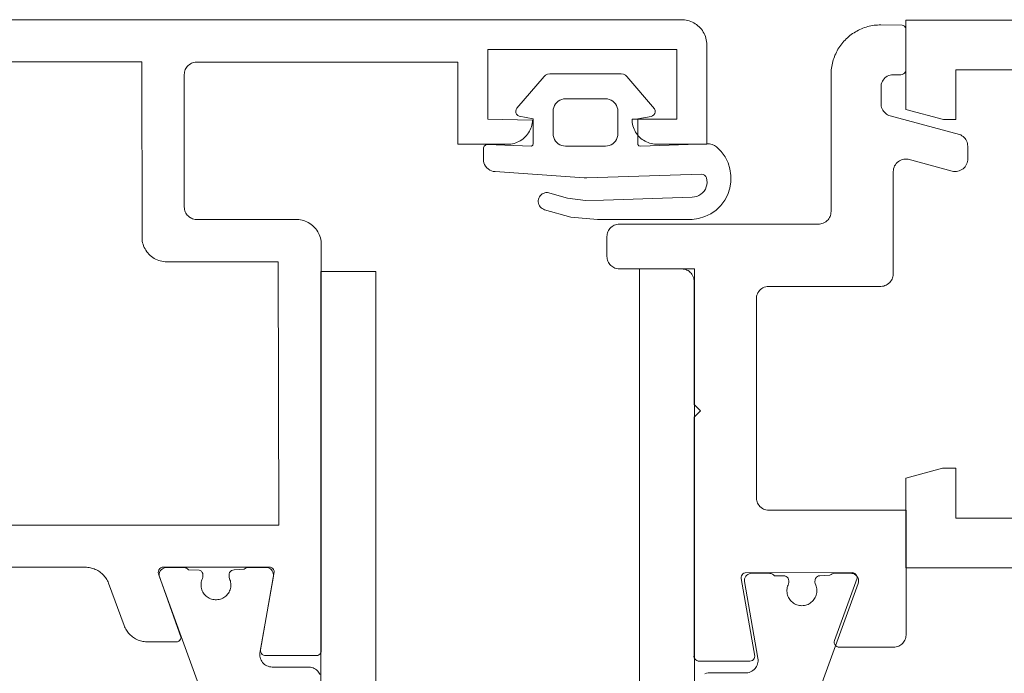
# Paper-space layout 'AD-02 DETAL MONTAŻU DRZWI' of a CAD drawing. Header units: millimetres. Extents: x 0 to 594, y 0 to 550.
# Tile 44 of 99: x 193.82 to 201.73, y 220.41 to 225.66. Entities that reach past the tile are written whole.
import ezdxf
from ezdxf.xclip import XClip

# ---------------------------------------------------------------- set-up
doc = ezdxf.new("R2010")
doc.units = ezdxf.units.MM
doc.header["$MEASUREMENT"] = 0
doc.header["$XCLIPFRAME"] = 0
doc.layers.add('A_stolarka_Nr_pióra__1', color=7, linetype='Continuous', lineweight=20)
doc.layers.add('A_stolarka_Nr_pióra__2', color=8, linetype='Continuous', lineweight=13)

# ---------------------------------------------------------------- blocks, each defined once
blk = doc.blocks.new('Rysunek_2_2', base_point=(-46914.5838, -27095.2))
at = {"layer": 'A_stolarka_Nr_pióra__1', "color": 7, "linetype": 'Continuous', "lineweight": 20, "ltscale": 0.2, "flags": 128}
for points in [[(188.0327, 221.2599), (194.3491, 221.2599), (194.3596, 221.2598), (194.37, 221.2591), (194.3805, 221.2578), (194.3908, 221.256), (194.4011, 221.2537), (194.4112, 221.2508), (194.4211, 221.2475), (194.4309, 221.2435), (194.4405, 221.2391), (194.4497, 221.2342), (194.4587, 221.2288), (194.4675, 221.223), (194.4759, 221.2167), (194.4839, 221.2099), (194.4916, 221.2028), (194.499, 221.1952), (194.5058, 221.1873), (194.5123, 221.179), (194.5184, 221.1704), (194.524, 221.1615), (194.529, 221.1523), (194.5336, 221.1429), (194.5377, 221.1332), (194.6618, 220.7925), (194.6657, 220.7828), (194.67, 220.7734), (194.6747, 220.7641), (194.68, 220.7552), (194.6857, 220.7465), (194.6919, 220.7381), (194.6985, 220.7301), (194.7055, 220.7224), (194.7128, 220.7151), (194.7206, 220.7082), (194.7287, 220.7017), (194.7371, 220.6956), (194.7459, 220.69), (194.7549, 220.6848), (194.7642, 220.6801), (194.7738, 220.6759), (194.7834, 220.6722), (194.7934, 220.669), (194.8033, 220.6664), (194.8136, 220.6642), (194.8239, 220.6626), (194.8342, 220.6615), (194.8446, 220.661), (195.0803, 220.6609), (195.0911, 220.6624), (195.1011, 220.6668), (195.1096, 220.6737), (195.1158, 220.6826), (195.1195, 220.6929), (194.9389, 221.2062), (194.9367, 221.2175), (194.9378, 221.229), (194.9418, 221.2398), (194.9487, 221.249), (194.9577, 221.2561), (194.9684, 221.2605), (195.8278, 221.2618), (195.838, 221.2604), (195.8476, 221.2565), (195.8559, 221.2502), (195.8622, 221.242), (195.8662, 221.2325), (195.8677, 221.2222), (195.7583, 220.5981), (195.7579, 220.5877), (195.7601, 220.5776), (195.7649, 220.5684), (195.7718, 220.5607), (195.7805, 220.555), (195.7904, 220.5518), (196.2068, 220.5511), (196.2173, 220.5525), (196.2272, 220.5567), (196.2356, 220.5633), (196.2418, 220.5719), (196.2457, 220.5819), (196.2455, 223.8536), (196.2451, 223.8669), (196.2438, 223.8802), (196.2415, 223.8934), (196.2385, 223.9064), (196.2345, 223.9192), (196.2297, 223.9316), (196.2241, 223.9437), (196.2176, 223.9555), (196.2105, 223.9667), (196.2025, 223.9775), (196.1939, 223.9877), (196.1846, 223.9973), (196.1746, 224.0063), (196.1642, 224.0145), (196.1532, 224.0221), (196.1416, 224.0289), (196.1297, 224.0349), (196.1174, 224.0401), (196.1048, 224.0445), (196.0919, 224.048), (196.0788, 224.0507), (196.0656, 224.0525), (196.0523, 224.0534), (195.2456, 224.0535), (195.2324, 224.0544), (195.2225, 224.0562), (195.2128, 224.059), (195.2035, 224.0628), (195.1947, 224.0675), (195.1837, 224.075), (195.1761, 224.0816), (195.1693, 224.0889), (195.1632, 224.0969), (195.1579, 224.1054), (195.1535, 224.1145), (195.1501, 224.1239), (195.1477, 224.1336), (195.1461, 224.1435), (195.1456, 224.1535), (195.1456, 225.2178), (195.1461, 225.2279), (195.1477, 225.2378), (195.1501, 225.2475), (195.1535, 225.2569), (195.1579, 225.2659), (195.1632, 225.2744), (195.1693, 225.2824), (195.1761, 225.2897), (195.1837, 225.2963), (195.1947, 225.3039), (195.2035, 225.3086), (195.2128, 225.3123), (195.2225, 225.3151), (195.2324, 225.317), (195.2456, 225.3178), (197.3427, 225.3178), (197.3427, 224.6579), (197.7425, 224.6579), (197.7559, 224.6583), (197.7692, 224.6596), (197.7824, 224.6619), (197.7954, 224.665), (197.8081, 224.6689), (197.8206, 224.6737), (197.8327, 224.6793), (197.8445, 224.6858), (197.8558, 224.693), (197.8665, 224.7009), (197.8767, 224.7095), (197.8864, 224.7188), (197.8952, 224.7287), (197.9035, 224.7392), (197.9112, 224.7502), (197.9179, 224.7617), (197.924, 224.7737), (197.9292, 224.786), (197.9336, 224.7986), (197.9371, 224.8115), (197.9398, 224.8246), (197.9415, 224.8378), (197.9424, 224.8512), (197.5827, 224.8579), (197.5827, 225.4178), (199.1027, 225.4178), (199.1027, 224.8579), (198.7427, 224.8579), (198.7432, 224.8445), (198.7445, 224.8312), (198.7467, 224.818), (198.7498, 224.805), (198.7537, 224.7922), (198.7586, 224.7798), (198.7642, 224.7676), (198.7706, 224.7559), (198.7779, 224.7447), (198.7858, 224.7339), (198.7944, 224.7237), (198.8036, 224.7141), (198.8136, 224.7051), (198.8241, 224.6968), (198.8351, 224.6893), (198.8466, 224.6825), (198.8585, 224.6764), (198.8708, 224.6712), (198.8834, 224.6668), (198.8963, 224.6633), (198.9094, 224.6606), (198.9227, 224.6589), (198.9361, 224.658), (199.3427, 224.6579), (199.3427, 225.4573), (199.3422, 225.4706), (199.3409, 225.4839), (199.3387, 225.4971), (199.3356, 225.5101), (199.3317, 225.5229), (199.3269, 225.5354), (199.3212, 225.5475), (199.3148, 225.5592), (199.3076, 225.5705), (199.2996, 225.5812), (199.291, 225.5914), (199.2818, 225.6011), (199.2718, 225.61), (199.2614, 225.6183), (199.2503, 225.6259), (199.2388, 225.6327), (199.2269, 225.6387), (199.2146, 225.6439), (199.202, 225.6483), (199.1891, 225.6518), (199.176, 225.6545), (199.1627, 225.6563), (199.1494, 225.6572), (186.1442, 225.6581)], [(188.0327, 221.2599), (194.3491, 221.2599), (194.3596, 221.2598), (194.37, 221.2591), (194.3805, 221.2578), (194.3908, 221.256), (194.4011, 221.2537), (194.4112, 221.2508), (194.4211, 221.2475), (194.4309, 221.2435), (194.4405, 221.2391), (194.4497, 221.2342), (194.4587, 221.2288), (194.4675, 221.223), (194.4759, 221.2167), (194.4839, 221.2099), (194.4916, 221.2028), (194.499, 221.1952), (194.5058, 221.1873), (194.5123, 221.179), (194.5184, 221.1704), (194.524, 221.1615), (194.529, 221.1523), (194.5336, 221.1429), (194.5377, 221.1332), (194.6618, 220.7925), (194.6657, 220.7828), (194.67, 220.7734), (194.6747, 220.7641), (194.68, 220.7552), (194.6857, 220.7465), (194.6919, 220.7381), (194.6985, 220.7301), (194.7055, 220.7224), (194.7128, 220.7151), (194.7206, 220.7082), (194.7287, 220.7017), (194.7371, 220.6956), (194.7459, 220.69), (194.7549, 220.6848), (194.7642, 220.6801), (194.7738, 220.6759), (194.7834, 220.6722), (194.7934, 220.669), (194.8033, 220.6664), (194.8136, 220.6642), (194.8239, 220.6626), (194.8342, 220.6615), (194.8446, 220.661), (195.0803, 220.6609), (195.0911, 220.6624), (195.1011, 220.6668), (195.1096, 220.6737), (195.1158, 220.6826), (195.1195, 220.6929), (194.9389, 221.2062), (194.9367, 221.2175), (194.9378, 221.229), (194.9418, 221.2398), (194.9487, 221.249), (194.9577, 221.2561), (194.9684, 221.2605), (195.8278, 221.2618), (195.838, 221.2604), (195.8476, 221.2565), (195.8559, 221.2502), (195.8622, 221.242), (195.8662, 221.2325), (195.8677, 221.2222), (195.7583, 220.5981), (195.7579, 220.5877), (195.7601, 220.5776), (195.7649, 220.5684), (195.7718, 220.5607), (195.7805, 220.555), (195.7904, 220.5518), (196.2068, 220.5511), (196.2173, 220.5525), (196.2272, 220.5567), (196.2356, 220.5633), (196.2418, 220.5719), (196.2457, 220.5819), (196.2455, 223.8536), (196.2451, 223.8669), (196.2438, 223.8802), (196.2415, 223.8934), (196.2385, 223.9064), (196.2345, 223.9192), (196.2297, 223.9316), (196.2241, 223.9437), (196.2176, 223.9555), (196.2105, 223.9667), (196.2025, 223.9775), (196.1939, 223.9877), (196.1846, 223.9973), (196.1746, 224.0063), (196.1642, 224.0145), (196.1532, 224.0221), (196.1416, 224.0289), (196.1297, 224.0349), (196.1174, 224.0401), (196.1048, 224.0445), (196.0919, 224.048), (196.0788, 224.0507), (196.0656, 224.0525), (196.0523, 224.0534), (195.2456, 224.0535), (195.2324, 224.0544), (195.2225, 224.0562), (195.2128, 224.059), (195.2035, 224.0628), (195.1947, 224.0675), (195.1837, 224.075), (195.1761, 224.0816), (195.1693, 224.0889), (195.1632, 224.0969), (195.1579, 224.1054), (195.1535, 224.1145), (195.1501, 224.1239), (195.1477, 224.1336), (195.1461, 224.1435), (195.1456, 224.1535), (195.1456, 225.2178), (195.1461, 225.2279), (195.1477, 225.2378), (195.1501, 225.2475), (195.1535, 225.2569), (195.1579, 225.2659), (195.1632, 225.2744), (195.1693, 225.2824), (195.1761, 225.2897), (195.1837, 225.2963), (195.1947, 225.3039), (195.2035, 225.3086), (195.2128, 225.3123), (195.2225, 225.3151), (195.2324, 225.317), (195.2456, 225.3178), (197.3427, 225.3178), (197.3427, 224.6579), (197.7425, 224.6579), (197.7559, 224.6583), (197.7692, 224.6596), (197.7824, 224.6619), (197.7954, 224.665), (197.8081, 224.6689), (197.8206, 224.6737), (197.8327, 224.6793), (197.8445, 224.6858), (197.8558, 224.693), (197.8665, 224.7009), (197.8767, 224.7095), (197.8864, 224.7188), (197.8952, 224.7287), (197.9035, 224.7392), (197.9112, 224.7502), (197.9179, 224.7617), (197.924, 224.7737), (197.9292, 224.786), (197.9336, 224.7986), (197.9371, 224.8115), (197.9398, 224.8246), (197.9415, 224.8378), (197.9424, 224.8512), (197.5827, 224.8579), (197.5827, 225.4178), (199.1027, 225.4178), (199.1027, 224.8579), (198.7427, 224.8579), (198.7432, 224.8445), (198.7445, 224.8312), (198.7467, 224.818), (198.7498, 224.805), (198.7537, 224.7922), (198.7586, 224.7798), (198.7642, 224.7676), (198.7706, 224.7559), (198.7779, 224.7447), (198.7858, 224.7339), (198.7944, 224.7237), (198.8036, 224.7141), (198.8136, 224.7051), (198.8241, 224.6968), (198.8351, 224.6893), (198.8466, 224.6825), (198.8585, 224.6764), (198.8708, 224.6712), (198.8834, 224.6668), (198.8963, 224.6633), (198.9094, 224.6606), (198.9227, 224.6589), (198.9361, 224.658), (199.3427, 224.6579), (199.3427, 225.4573), (199.3422, 225.4706), (199.3409, 225.4839), (199.3387, 225.4971), (199.3356, 225.5101), (199.3317, 225.5229), (199.3269, 225.5354), (199.3212, 225.5475), (199.3148, 225.5592), (199.3076, 225.5705), (199.2996, 225.5812), (199.291, 225.5914), (199.2818, 225.6011), (199.2718, 225.61), (199.2614, 225.6183), (199.2503, 225.6259), (199.2388, 225.6327), (199.2269, 225.6387), (199.2146, 225.6439), (199.202, 225.6483), (199.1891, 225.6518), (199.176, 225.6545), (199.1627, 225.6563), (199.1494, 225.6572), (186.1442, 225.6581)], [(212.143, 225.6542), (200.943, 225.655), (200.943, 224.9359), (201.243, 224.8555), (201.343, 224.8555), (201.343, 225.2555), (201.943, 225.2555)], [(201.9427, 221.6554), (201.3427, 221.6554), (201.3427, 222.0554), (201.2366, 222.0554), (200.9427, 221.9767), (200.9427, 221.2555), (201.9427, 221.2554)], [(212.143, 225.6542), (200.943, 225.655), (200.943, 224.9359), (201.243, 224.8555), (201.343, 224.8555), (201.343, 225.2555), (201.943, 225.2555)], [(201.9427, 221.6554), (201.3427, 221.6554), (201.3427, 222.0554), (201.2366, 222.0554), (200.9427, 221.9767), (200.9427, 221.2555), (201.9427, 221.2554)], [(187.444, 221.5985), (195.9053, 221.5985), (195.9001, 223.7135), (195.0057, 223.7135), (194.9923, 223.7139), (194.979, 223.7153), (194.9658, 223.7175), (194.9529, 223.7206), (194.9401, 223.7246), (194.9276, 223.7294), (194.9155, 223.735), (194.9037, 223.7414), (194.8925, 223.7486), (194.8817, 223.7565), (194.8715, 223.7652), (194.8618, 223.7745), (194.853, 223.7844), (194.8447, 223.7949), (194.837, 223.8059), (194.8303, 223.8174), (194.8242, 223.8293), (194.819, 223.8416), (194.8147, 223.8542), (194.8111, 223.8671), (194.8084, 223.8802), (194.8067, 223.8935), (194.8058, 223.9068), (194.8057, 225.3185), (187.444, 225.3185)], [(187.444, 221.5985), (195.9053, 221.5985), (195.9001, 223.7135), (195.0057, 223.7135), (194.9923, 223.7139), (194.979, 223.7153), (194.9658, 223.7175), (194.9529, 223.7206), (194.9401, 223.7246), (194.9276, 223.7294), (194.9155, 223.735), (194.9037, 223.7414), (194.8925, 223.7486), (194.8817, 223.7565), (194.8715, 223.7652), (194.8618, 223.7745), (194.853, 223.7844), (194.8447, 223.7949), (194.837, 223.8059), (194.8303, 223.8174), (194.8242, 223.8293), (194.819, 223.8416), (194.8147, 223.8542), (194.8111, 223.8671), (194.8084, 223.8802), (194.8067, 223.8935), (194.8058, 223.9068), (194.8057, 225.3185), (187.444, 225.3185)], [(196.2359, 220.398), (196.2299, 220.41), (196.2243, 220.4183), (196.218, 220.4261), (196.2084, 220.4354), (196.2004, 220.4414), (196.189, 220.4482), (196.1798, 220.4523), (196.1702, 220.4554), (196.1605, 220.4576), (196.1505, 220.4588), (196.1439, 220.459), (195.8516, 220.459), (195.8405, 220.4596), (195.8294, 220.4615), (195.8188, 220.4645), (195.8084, 220.4688), (195.7987, 220.4741), (195.7896, 220.4805), (195.7813, 220.4879), (195.7738, 220.4961), (195.7672, 220.5052), (195.7618, 220.5149), (195.7575, 220.5251), (195.7542, 220.5358), (195.7523, 220.5468), (195.7516, 220.5579), (195.7521, 220.569), (195.8611, 221.1886), (195.8619, 221.1997), (195.8608, 221.2107), (195.8575, 221.2214), (195.8525, 221.2313), (195.8456, 221.2401), (195.8373, 221.2474), (195.8278, 221.2531), (195.8173, 221.257), (195.8064, 221.2588), (195.6646, 221.259), (195.6539, 221.258), (195.6436, 221.2552), (195.6339, 221.2506), (195.6252, 221.2443), (195.5449, 221.239), (195.5343, 221.2376), (195.5244, 221.2334), (195.5161, 221.2268), (195.5098, 221.2182), (195.5059, 221.2083), (195.5048, 221.1866), (195.5061, 221.1767), (195.5125, 221.1603), (195.5157, 221.1505), (195.5179, 221.1405), (195.5193, 221.1303), (195.5199, 221.1201), (195.5195, 221.1099), (195.5183, 221.0997), (195.5162, 221.0897), (195.5133, 221.0798), (195.5095, 221.0703), (195.505, 221.0611), (195.4996, 221.0524), (195.4936, 221.0441), (195.4868, 221.0364), (195.4795, 221.0292), (195.4716, 221.0228), (195.4631, 221.017), (195.4541, 221.012), (195.4449, 221.0077), (195.4352, 221.0043), (195.4253, 221.0017), (195.4152, 221), (195.405, 220.9991), (195.3948, 220.9991), (195.3845, 221), (195.3744, 221.0017), (195.3645, 221.0043), (195.3548, 221.0077), (195.3455, 221.012), (195.3366, 221.017), (195.3282, 221.0228), (195.3201, 221.0292), (195.3128, 221.0364), (195.3061, 221.0441), (195.3, 221.0524), (195.2948, 221.0611), (195.2902, 221.0703), (195.2865, 221.0798), (195.2835, 221.0897), (195.2814, 221.0997), (195.2802, 221.1099), (195.2798, 221.1201), (195.2804, 221.1303), (195.2818, 221.1405), (195.284, 221.1505), (195.2871, 221.1603), (195.2911, 221.1697), (195.2943, 221.1796), (195.2949, 221.199), (195.2934, 221.2096), (195.2893, 221.2194), (195.2826, 221.2277), (195.2741, 221.2341), (195.2641, 221.2379), (195.1798, 221.239), (195.172, 221.2463), (195.163, 221.2521), (195.1531, 221.2562), (195.1426, 221.2585), (195.0041, 221.259), (194.9919, 221.2577), (194.9803, 221.2541), (194.9697, 221.2481), (194.9604, 221.2401), (194.953, 221.2303), (194.9477, 221.2193), (194.9448, 221.2074), (194.9443, 221.1952), (194.9462, 221.1831), (195.2594, 220.3222)], [(196.2359, 220.398), (196.2299, 220.41), (196.2243, 220.4183), (196.218, 220.4261), (196.2084, 220.4354), (196.2004, 220.4414), (196.189, 220.4482), (196.1798, 220.4523), (196.1702, 220.4554), (196.1605, 220.4576), (196.1505, 220.4588), (196.1439, 220.459), (195.8516, 220.459), (195.8405, 220.4596), (195.8294, 220.4615), (195.8188, 220.4645), (195.8084, 220.4688), (195.7987, 220.4741), (195.7896, 220.4805), (195.7813, 220.4879), (195.7738, 220.4961), (195.7672, 220.5052), (195.7618, 220.5149), (195.7575, 220.5251), (195.7542, 220.5358), (195.7523, 220.5468), (195.7516, 220.5579), (195.7521, 220.569), (195.8611, 221.1886), (195.8619, 221.1997), (195.8608, 221.2107), (195.8575, 221.2214), (195.8525, 221.2313), (195.8456, 221.2401), (195.8373, 221.2474), (195.8278, 221.2531), (195.8173, 221.257), (195.8064, 221.2588), (195.6646, 221.259), (195.6539, 221.258), (195.6436, 221.2552), (195.6339, 221.2506), (195.6252, 221.2443), (195.5449, 221.239), (195.5343, 221.2376), (195.5244, 221.2334), (195.5161, 221.2268), (195.5098, 221.2182), (195.5059, 221.2083), (195.5048, 221.1866), (195.5061, 221.1767), (195.5125, 221.1603), (195.5157, 221.1505), (195.5179, 221.1405), (195.5193, 221.1303), (195.5199, 221.1201), (195.5195, 221.1099), (195.5183, 221.0997), (195.5162, 221.0897), (195.5133, 221.0798), (195.5095, 221.0703), (195.505, 221.0611), (195.4996, 221.0524), (195.4936, 221.0441), (195.4868, 221.0364), (195.4795, 221.0292), (195.4716, 221.0228), (195.4631, 221.017), (195.4541, 221.012), (195.4449, 221.0077), (195.4352, 221.0043), (195.4253, 221.0017), (195.4152, 221), (195.405, 220.9991), (195.3948, 220.9991), (195.3845, 221), (195.3744, 221.0017), (195.3645, 221.0043), (195.3548, 221.0077), (195.3455, 221.012), (195.3366, 221.017), (195.3282, 221.0228), (195.3201, 221.0292), (195.3128, 221.0364), (195.3061, 221.0441), (195.3, 221.0524), (195.2948, 221.0611), (195.2902, 221.0703), (195.2865, 221.0798), (195.2835, 221.0897), (195.2814, 221.0997), (195.2802, 221.1099), (195.2798, 221.1201), (195.2804, 221.1303), (195.2818, 221.1405), (195.284, 221.1505), (195.2871, 221.1603), (195.2911, 221.1697), (195.2943, 221.1796), (195.2949, 221.199), (195.2934, 221.2096), (195.2893, 221.2194), (195.2826, 221.2277), (195.2741, 221.2341), (195.2641, 221.2379), (195.1798, 221.239), (195.172, 221.2463), (195.163, 221.2521), (195.1531, 221.2562), (195.1426, 221.2585), (195.0041, 221.259), (194.9919, 221.2577), (194.9803, 221.2541), (194.9697, 221.2481), (194.9604, 221.2401), (194.953, 221.2303), (194.9477, 221.2193), (194.9448, 221.2074), (194.9443, 221.1952), (194.9462, 221.1831), (195.2594, 220.3222)], [(200.2471, 220.2748), (200.5588, 221.1311), (200.5619, 221.1429), (200.5624, 221.1552), (200.5604, 221.1673), (200.556, 221.1787), (200.5494, 221.189), (200.5409, 221.1977), (200.5307, 221.2045), (200.5194, 221.2092), (200.5074, 221.2114), (200.3714, 221.2116), (200.3608, 221.2106), (200.3504, 221.2078), (200.3408, 221.2032), (200.3321, 221.1969), (200.2517, 221.1916), (200.2412, 221.1902), (200.2313, 221.186), (200.223, 221.1794), (200.2167, 221.1708), (200.2128, 221.1609), (200.2118, 221.1392), (200.213, 221.129), (200.2175, 221.1177), (200.221, 221.108), (200.2238, 221.0981), (200.2256, 221.0881), (200.2266, 221.0779), (200.2266, 221.0676), (200.2259, 221.0574), (200.2243, 221.0473), (200.2217, 221.0373), (200.2184, 221.0277), (200.2142, 221.0183), (200.2093, 221.0093), (200.2036, 221.0008), (200.1972, 220.9928), (200.1902, 220.9854), (200.1825, 220.9786), (200.1743, 220.9724), (200.1656, 220.967), (200.1564, 220.9624), (200.1469, 220.9585), (200.1372, 220.9555), (200.1271, 220.9534), (200.1169, 220.9521), (200.1067, 220.9516), (200.0965, 220.9521), (200.0863, 220.9534), (200.0763, 220.9555), (200.0666, 220.9585), (200.057, 220.9624), (200.0479, 220.967), (200.0392, 220.9724), (200.031, 220.9786), (200.0233, 220.9854), (200.0163, 220.9928), (200.0098, 221.0008), (200.0042, 221.0093), (199.9993, 221.0183), (199.9951, 221.0277), (199.9917, 221.0373), (199.9892, 221.0473), (199.9875, 221.0574), (199.9868, 221.0676), (199.9869, 221.0779), (199.9878, 221.0881), (199.9897, 221.0981), (199.9924, 221.108), (199.9959, 221.1177), (199.9999, 221.1272), (200.0017, 221.137), (200.0017, 221.1516), (200.0003, 221.1622), (199.9961, 221.172), (199.9895, 221.1804), (199.9809, 221.1867), (199.971, 221.1905), (199.8868, 221.1916), (199.8789, 221.1989), (199.8699, 221.2047), (199.86, 221.2089), (199.8495, 221.2111), (199.7046, 221.2116), (199.6936, 221.2106), (199.6829, 221.2075), (199.6729, 221.2025), (199.6641, 221.1958), (199.6566, 221.1876), (199.6508, 221.1781), (199.6468, 221.1677), (199.6449, 221.1567), (199.645, 221.1456), (199.7535, 220.529), (199.7548, 220.5179), (199.7549, 220.5068), (199.7538, 220.4957), (199.7514, 220.4848), (199.7478, 220.4743), (199.7431, 220.4642), (199.7373, 220.4547), (199.7304, 220.4459), (199.7226, 220.4379), (199.714, 220.4309), (199.7047, 220.4248), (199.6948, 220.4198), (199.6843, 220.416), (199.6735, 220.4133), (199.6625, 220.4119), (199.3627, 220.4116), (199.3527, 220.4111), (199.3395, 220.4089), (199.3268, 220.4049)], [(200.2471, 220.2748), (200.5588, 221.1311), (200.5619, 221.1429), (200.5624, 221.1552), (200.5604, 221.1673), (200.556, 221.1787), (200.5494, 221.189), (200.5409, 221.1977), (200.5307, 221.2045), (200.5194, 221.2092), (200.5074, 221.2114), (200.3714, 221.2116), (200.3608, 221.2106), (200.3504, 221.2078), (200.3408, 221.2032), (200.3321, 221.1969), (200.2517, 221.1916), (200.2412, 221.1902), (200.2313, 221.186), (200.223, 221.1794), (200.2167, 221.1708), (200.2128, 221.1609), (200.2118, 221.1392), (200.213, 221.129), (200.2175, 221.1177), (200.221, 221.108), (200.2238, 221.0981), (200.2256, 221.0881), (200.2266, 221.0779), (200.2266, 221.0676), (200.2259, 221.0574), (200.2243, 221.0473), (200.2217, 221.0373), (200.2184, 221.0277), (200.2142, 221.0183), (200.2093, 221.0093), (200.2036, 221.0008), (200.1972, 220.9928), (200.1902, 220.9854), (200.1825, 220.9786), (200.1743, 220.9724), (200.1656, 220.967), (200.1564, 220.9624), (200.1469, 220.9585), (200.1372, 220.9555), (200.1271, 220.9534), (200.1169, 220.9521), (200.1067, 220.9516), (200.0965, 220.9521), (200.0863, 220.9534), (200.0763, 220.9555), (200.0666, 220.9585), (200.057, 220.9624), (200.0479, 220.967), (200.0392, 220.9724), (200.031, 220.9786), (200.0233, 220.9854), (200.0163, 220.9928), (200.0098, 221.0008), (200.0042, 221.0093), (199.9993, 221.0183), (199.9951, 221.0277), (199.9917, 221.0373), (199.9892, 221.0473), (199.9875, 221.0574), (199.9868, 221.0676), (199.9869, 221.0779), (199.9878, 221.0881), (199.9897, 221.0981), (199.9924, 221.108), (199.9959, 221.1177), (199.9999, 221.1272), (200.0017, 221.137), (200.0017, 221.1516), (200.0003, 221.1622), (199.9961, 221.172), (199.9895, 221.1804), (199.9809, 221.1867), (199.971, 221.1905), (199.8868, 221.1916), (199.8789, 221.1989), (199.8699, 221.2047), (199.86, 221.2089), (199.8495, 221.2111), (199.7046, 221.2116), (199.6936, 221.2106), (199.6829, 221.2075), (199.6729, 221.2025), (199.6641, 221.1958), (199.6566, 221.1876), (199.6508, 221.1781), (199.6468, 221.1677), (199.6449, 221.1567), (199.645, 221.1456), (199.7535, 220.529), (199.7548, 220.5179), (199.7549, 220.5068), (199.7538, 220.4957), (199.7514, 220.4848), (199.7478, 220.4743), (199.7431, 220.4642), (199.7373, 220.4547), (199.7304, 220.4459), (199.7226, 220.4379), (199.714, 220.4309), (199.7047, 220.4248), (199.6948, 220.4198), (199.6843, 220.416), (199.6735, 220.4133), (199.6625, 220.4119), (199.3627, 220.4116), (199.3527, 220.4111), (199.3395, 220.4089), (199.3268, 220.4049)]]:
    blk.add_lwpolyline(points, dxfattribs=at)
for points in [[(201.4391, 224.6423), (201.4384, 224.6534), (201.4366, 224.6644), (201.4335, 224.6751), (201.4293, 224.6854), (201.424, 224.6952), (201.4175, 224.7043), (201.4102, 224.7127), (201.4019, 224.7201), (201.3928, 224.7266), (201.3832, 224.7321), (201.3729, 224.7364), (200.8166, 224.8858), (200.806, 224.8893), (200.7958, 224.8939), (200.7864, 224.8997), (200.7775, 224.9064), (200.7694, 224.9141), (200.7623, 224.9226), (200.7561, 224.9319), (200.751, 224.9418), (200.7471, 224.9523), (200.7444, 224.963), (200.7428, 224.9741), (200.7424, 225.1164), (200.743, 225.1298), (200.7447, 225.1396), (200.7484, 225.1524), (200.7538, 225.1646), (200.7589, 225.1732), (200.767, 225.1837), (200.7741, 225.1908), (200.7818, 225.1972), (200.793, 225.2044), (200.805, 225.21), (200.8146, 225.2131), (200.8277, 225.2157), (200.841, 225.2164), (200.9024, 225.2164), (200.913, 225.2179), (200.9228, 225.222), (200.9312, 225.2286), (200.9375, 225.2372), (200.9414, 225.2472), (200.9424, 225.5764), (200.941, 225.587), (200.9369, 225.5968), (200.9302, 225.6052), (200.9216, 225.6115), (200.9117, 225.6153), (200.741, 225.6164), (200.7276, 225.6162), (200.7142, 225.6155), (200.7009, 225.6144), (200.6876, 225.6129), (200.6745, 225.6109), (200.6613, 225.6084), (200.6482, 225.6055), (200.6353, 225.6022), (200.6224, 225.5985), (200.6097, 225.5943), (200.5972, 225.5897), (200.5848, 225.5847), (200.5726, 225.5793), (200.5606, 225.5735), (200.5487, 225.5672), (200.5372, 225.5606), (200.5257, 225.5536), (200.5146, 225.5462), (200.5037, 225.5385), (200.493, 225.5304), (200.4827, 225.5219), (200.4726, 225.5131), (200.4628, 225.504), (200.4535, 225.4945), (200.4443, 225.4848), (200.4355, 225.4747), (200.427, 225.4643), (200.4189, 225.4537), (200.4112, 225.4428), (200.4038, 225.4317), (200.3968, 225.4203), (200.3902, 225.4087), (200.3839, 225.3968), (200.3781, 225.3848), (200.3727, 225.3726), (200.3677, 225.3602), (200.3631, 225.3476), (200.3589, 225.335), (200.3551, 225.3221), (200.3518, 225.3092), (200.349, 225.2961), (200.3465, 225.283), (200.3445, 225.2698), (200.3429, 225.2565), (200.3418, 225.2432), (200.3412, 225.2298), (200.341, 225.2164), (200.341, 224.1164), (200.3405, 224.1064), (200.3389, 224.0965), (200.3365, 224.0868), (200.3331, 224.0774), (200.3287, 224.0684), (200.3234, 224.0598), (200.3173, 224.0519), (200.3105, 224.0446), (200.3002, 224.0359), (200.289, 224.0288), (200.2769, 224.0231), (200.2673, 224.02), (200.2576, 224.0178), (200.2476, 224.0167), (198.641, 224.0164), (198.6309, 224.0159), (198.6178, 224.0137), (198.6082, 224.0109), (198.5989, 224.0071), (198.59, 224.0025), (198.5816, 223.997), (198.5714, 223.9883), (198.5646, 223.981), (198.5585, 223.973), (198.5533, 223.9645), (198.5489, 223.9555), (198.5455, 223.9461), (198.5429, 223.9364), (198.5415, 223.9265), (198.541, 223.9164), (198.541, 223.7564), (198.5415, 223.7464), (198.5429, 223.7365), (198.5455, 223.7268), (198.5489, 223.7174), (198.5533, 223.7084), (198.5585, 223.6998), (198.5646, 223.6919), (198.5714, 223.6846), (198.579, 223.678), (198.5872, 223.6721), (198.5958, 223.6672), (198.605, 223.6631), (198.6178, 223.6592), (198.6309, 223.657), (198.641, 223.6564), (199.141, 223.6564), (199.1542, 223.6555), (199.1641, 223.6537), (199.1738, 223.6509), (199.1831, 223.6471), (199.1919, 223.6425), (199.2029, 223.6349), (199.2105, 223.6283), (199.2173, 223.621), (199.2234, 223.613), (199.2287, 223.6045), (199.2342, 223.5924), (199.2374, 223.5829), (199.2395, 223.5731), (199.2407, 223.5631), (199.2408, 222.568), (199.2923, 222.5164), (199.2408, 222.4649), (199.2405, 220.5535), (199.24, 220.5431), (199.2422, 220.533), (199.2469, 220.5237), (199.2539, 220.5161), (199.2625, 220.5104), (199.2724, 220.5072), (199.6888, 220.5065), (199.6992, 220.5079), (199.7087, 220.5118), (199.7169, 220.5181), (199.7233, 220.5262), (199.7274, 220.5358), (199.7289, 220.5461), (199.6195, 221.1702), (199.619, 221.1805), (199.6212, 221.1907), (199.626, 221.1999), (199.633, 221.2076), (199.6417, 221.2132), (199.6515, 221.2164), (200.5101, 221.2171), (200.5214, 221.2155), (200.5318, 221.2108), (200.5404, 221.2033), (200.5465, 221.1937), (200.5498, 221.1828), (200.5497, 221.1714), (200.3687, 220.6718), (200.3664, 220.6607), (200.3673, 220.6493), (200.3714, 220.6387), (200.3783, 220.6296), (200.3875, 220.6228), (200.3982, 220.619), (200.8429, 220.6181), (200.853, 220.6186), (200.8629, 220.62), (200.8727, 220.6225), (200.8852, 220.6272), (200.8941, 220.6319), (200.9025, 220.6374), (200.9103, 220.6437), (200.9175, 220.6508), (200.9239, 220.6586), (200.9294, 220.667), (200.9341, 220.6759), (200.9379, 220.6852), (200.9408, 220.6949), (200.9426, 220.7047), (200.9434, 220.7148), (200.9435, 221.7177), (199.8409, 221.7177), (199.8308, 221.7182), (199.8177, 221.7204), (199.8081, 221.7232), (199.7988, 221.727), (199.7899, 221.7316), (199.7789, 221.7392), (199.769, 221.7482), (199.7624, 221.7557), (199.7548, 221.7667), (199.7501, 221.7756), (199.7464, 221.7849), (199.7436, 221.7945), (199.7417, 221.8044), (199.741, 221.8143), (199.741, 223.4164), (199.7415, 223.4265), (199.7429, 223.4364), (199.7455, 223.4461), (199.7489, 223.4555), (199.7533, 223.4645), (199.7604, 223.4758), (199.7667, 223.4835), (199.7739, 223.4906), (199.7843, 223.4989), (199.7929, 223.5041), (199.805, 223.5098), (199.8177, 223.5137), (199.8276, 223.5155), (199.841, 223.5164), (200.741, 223.5164), (200.7542, 223.5173), (200.7641, 223.5192), (200.7738, 223.522), (200.7831, 223.5257), (200.7919, 223.5304), (200.803, 223.538), (200.8128, 223.5469), (200.8195, 223.5545), (200.827, 223.5655), (200.8317, 223.5743), (200.8354, 223.5836), (200.8382, 223.5933), (200.8401, 223.6031), (200.8409, 223.6131), (200.841, 224.4384), (200.8417, 224.4501), (200.8437, 224.4616), (200.847, 224.4728), (200.8517, 224.4835), (200.8576, 224.4936), (200.8646, 224.503), (200.8726, 224.5114), (200.8816, 224.5189), (200.8915, 224.5253), (200.9019, 224.5305), (200.9129, 224.5344), (200.9244, 224.537), (200.936, 224.5383), (200.9476, 224.5382), (200.9592, 224.5367), (201.3132, 224.4422), (201.3247, 224.4398), (201.3363, 224.4388), (201.348, 224.4392), (201.3595, 224.4409), (201.3708, 224.444), (201.3817, 224.4483), (201.3919, 224.4539), (201.4015, 224.4607), (201.4102, 224.4685), (201.4179, 224.4773), (201.4246, 224.4869), (201.43, 224.4972), (201.4342, 224.5081), (201.4372, 224.5194), (201.4387, 224.531)], [(201.4391, 224.6423), (201.4384, 224.6534), (201.4366, 224.6644), (201.4335, 224.6751), (201.4293, 224.6854), (201.424, 224.6952), (201.4175, 224.7043), (201.4102, 224.7127), (201.4019, 224.7201), (201.3928, 224.7266), (201.3832, 224.7321), (201.3729, 224.7364), (200.8166, 224.8858), (200.806, 224.8893), (200.7958, 224.8939), (200.7864, 224.8997), (200.7775, 224.9064), (200.7694, 224.9141), (200.7623, 224.9226), (200.7561, 224.9319), (200.751, 224.9418), (200.7471, 224.9523), (200.7444, 224.963), (200.7428, 224.9741), (200.7424, 225.1164), (200.743, 225.1298), (200.7447, 225.1396), (200.7484, 225.1524), (200.7538, 225.1646), (200.7589, 225.1732), (200.767, 225.1837), (200.7741, 225.1908), (200.7818, 225.1972), (200.793, 225.2044), (200.805, 225.21), (200.8146, 225.2131), (200.8277, 225.2157), (200.841, 225.2164), (200.9024, 225.2164), (200.913, 225.2179), (200.9228, 225.222), (200.9312, 225.2286), (200.9375, 225.2372), (200.9414, 225.2472), (200.9424, 225.5764), (200.941, 225.587), (200.9369, 225.5968), (200.9302, 225.6052), (200.9216, 225.6115), (200.9117, 225.6153), (200.741, 225.6164), (200.7276, 225.6162), (200.7142, 225.6155), (200.7009, 225.6144), (200.6876, 225.6129), (200.6745, 225.6109), (200.6613, 225.6084), (200.6482, 225.6055), (200.6353, 225.6022), (200.6224, 225.5985), (200.6097, 225.5943), (200.5972, 225.5897), (200.5848, 225.5847), (200.5726, 225.5793), (200.5606, 225.5735), (200.5487, 225.5672), (200.5372, 225.5606), (200.5257, 225.5536), (200.5146, 225.5462), (200.5037, 225.5385), (200.493, 225.5304), (200.4827, 225.5219), (200.4726, 225.5131), (200.4628, 225.504), (200.4535, 225.4945), (200.4443, 225.4848), (200.4355, 225.4747), (200.427, 225.4643), (200.4189, 225.4537), (200.4112, 225.4428), (200.4038, 225.4317), (200.3968, 225.4203), (200.3902, 225.4087), (200.3839, 225.3968), (200.3781, 225.3848), (200.3727, 225.3726), (200.3677, 225.3602), (200.3631, 225.3476), (200.3589, 225.335), (200.3551, 225.3221), (200.3518, 225.3092), (200.349, 225.2961), (200.3465, 225.283), (200.3445, 225.2698), (200.3429, 225.2565), (200.3418, 225.2432), (200.3412, 225.2298), (200.341, 225.2164), (200.341, 224.1164), (200.3405, 224.1064), (200.3389, 224.0965), (200.3365, 224.0868), (200.3331, 224.0774), (200.3287, 224.0684), (200.3234, 224.0598), (200.3173, 224.0519), (200.3105, 224.0446), (200.3002, 224.0359), (200.289, 224.0288), (200.2769, 224.0231), (200.2673, 224.02), (200.2576, 224.0178), (200.2476, 224.0167), (198.641, 224.0164), (198.6309, 224.0159), (198.6178, 224.0137), (198.6082, 224.0109), (198.5989, 224.0071), (198.59, 224.0025), (198.5816, 223.997), (198.5714, 223.9883), (198.5646, 223.981), (198.5585, 223.973), (198.5533, 223.9645), (198.5489, 223.9555), (198.5455, 223.9461), (198.5429, 223.9364), (198.5415, 223.9265), (198.541, 223.9164), (198.541, 223.7564), (198.5415, 223.7464), (198.5429, 223.7365), (198.5455, 223.7268), (198.5489, 223.7174), (198.5533, 223.7084), (198.5585, 223.6998), (198.5646, 223.6919), (198.5714, 223.6846), (198.579, 223.678), (198.5872, 223.6721), (198.5958, 223.6672), (198.605, 223.6631), (198.6178, 223.6592), (198.6309, 223.657), (198.641, 223.6564), (199.141, 223.6564), (199.1542, 223.6555), (199.1641, 223.6537), (199.1738, 223.6509), (199.1831, 223.6471), (199.1919, 223.6425), (199.2029, 223.6349), (199.2105, 223.6283), (199.2173, 223.621), (199.2234, 223.613), (199.2287, 223.6045), (199.2342, 223.5924), (199.2374, 223.5829), (199.2395, 223.5731), (199.2407, 223.5631), (199.2408, 222.568), (199.2923, 222.5164), (199.2408, 222.4649), (199.2405, 220.5535), (199.24, 220.5431), (199.2422, 220.533), (199.2469, 220.5237), (199.2539, 220.5161), (199.2625, 220.5104), (199.2724, 220.5072), (199.6888, 220.5065), (199.6992, 220.5079), (199.7087, 220.5118), (199.7169, 220.5181), (199.7233, 220.5262), (199.7274, 220.5358), (199.7289, 220.5461), (199.6195, 221.1702), (199.619, 221.1805), (199.6212, 221.1907), (199.626, 221.1999), (199.633, 221.2076), (199.6417, 221.2132), (199.6515, 221.2164), (200.5101, 221.2171), (200.5214, 221.2155), (200.5318, 221.2108), (200.5404, 221.2033), (200.5465, 221.1937), (200.5498, 221.1828), (200.5497, 221.1714), (200.3687, 220.6718), (200.3664, 220.6607), (200.3673, 220.6493), (200.3714, 220.6387), (200.3783, 220.6296), (200.3875, 220.6228), (200.3982, 220.619), (200.8429, 220.6181), (200.853, 220.6186), (200.8629, 220.62), (200.8727, 220.6225), (200.8852, 220.6272), (200.8941, 220.6319), (200.9025, 220.6374), (200.9103, 220.6437), (200.9175, 220.6508), (200.9239, 220.6586), (200.9294, 220.667), (200.9341, 220.6759), (200.9379, 220.6852), (200.9408, 220.6949), (200.9426, 220.7047), (200.9434, 220.7148), (200.9435, 221.7177), (199.8409, 221.7177), (199.8308, 221.7182), (199.8177, 221.7204), (199.8081, 221.7232), (199.7988, 221.727), (199.7899, 221.7316), (199.7789, 221.7392), (199.769, 221.7482), (199.7624, 221.7557), (199.7548, 221.7667), (199.7501, 221.7756), (199.7464, 221.7849), (199.7436, 221.7945), (199.7417, 221.8044), (199.741, 221.8143), (199.741, 223.4164), (199.7415, 223.4265), (199.7429, 223.4364), (199.7455, 223.4461), (199.7489, 223.4555), (199.7533, 223.4645), (199.7604, 223.4758), (199.7667, 223.4835), (199.7739, 223.4906), (199.7843, 223.4989), (199.7929, 223.5041), (199.805, 223.5098), (199.8177, 223.5137), (199.8276, 223.5155), (199.841, 223.5164), (200.741, 223.5164), (200.7542, 223.5173), (200.7641, 223.5192), (200.7738, 223.522), (200.7831, 223.5257), (200.7919, 223.5304), (200.803, 223.538), (200.8128, 223.5469), (200.8195, 223.5545), (200.827, 223.5655), (200.8317, 223.5743), (200.8354, 223.5836), (200.8382, 223.5933), (200.8401, 223.6031), (200.8409, 223.6131), (200.841, 224.4384), (200.8417, 224.4501), (200.8437, 224.4616), (200.847, 224.4728), (200.8517, 224.4835), (200.8576, 224.4936), (200.8646, 224.503), (200.8726, 224.5114), (200.8816, 224.5189), (200.8915, 224.5253), (200.9019, 224.5305), (200.9129, 224.5344), (200.9244, 224.537), (200.936, 224.5383), (200.9476, 224.5382), (200.9592, 224.5367), (201.3132, 224.4422), (201.3247, 224.4398), (201.3363, 224.4388), (201.348, 224.4392), (201.3595, 224.4409), (201.3708, 224.444), (201.3817, 224.4483), (201.3919, 224.4539), (201.4015, 224.4607), (201.4102, 224.4685), (201.4179, 224.4773), (201.4246, 224.4869), (201.43, 224.4972), (201.4342, 224.5081), (201.4372, 224.5194), (201.4387, 224.531)], [(198.6284, 224.7425), (198.6284, 224.9225), (198.6272, 224.9382), (198.6236, 224.9533), (198.6175, 224.9678), (198.6093, 224.9813), (198.5992, 224.9933), (198.5872, 225.0034), (198.5739, 225.0116), (198.5594, 225.0175), (198.5441, 225.0213), (198.5284, 225.0225), (198.2084, 225.0225), (198.1927, 225.0213), (198.1776, 225.0175), (198.1631, 225.0116), (198.1496, 225.0034), (198.1376, 224.9933), (198.1275, 224.9813), (198.1194, 224.9678), (198.1134, 224.9533), (198.1096, 224.9382), (198.1084, 224.9225), (198.1084, 224.7425), (198.1096, 224.7268), (198.1134, 224.7115), (198.1194, 224.6972), (198.1275, 224.6837), (198.1376, 224.6717), (198.1496, 224.6616), (198.1631, 224.6534), (198.1776, 224.6475), (198.1927, 224.6437), (198.2084, 224.6425), (198.5284, 224.6425), (198.5441, 224.6437), (198.5594, 224.6475), (198.5739, 224.6534), (198.5872, 224.6616), (198.5992, 224.6717), (198.6093, 224.6837), (198.6175, 224.6972), (198.6236, 224.7115), (198.6272, 224.7268)], [(196.6835, 212.0359), (196.2427, 212.0359), (196.2427, 223.6366), (196.6835, 223.6366)], [(196.6835, 212.0359), (196.2427, 212.0359), (196.2427, 223.6366), (196.6835, 223.6366)], [(198.8031, 223.6564), (199.2439, 223.6564), (199.2439, 212.0558), (198.8031, 212.0558)], [(198.8031, 223.6564), (199.2439, 223.6564), (199.2439, 212.0558), (198.8031, 212.0558)]]:
    blk.add_lwpolyline(points, close=True, dxfattribs=at)
at = {"layer": 'A_stolarka_Nr_pióra__2', "color": 8, "linetype": 'Continuous', "lineweight": 13, "ltscale": 0.2, "flags": 128}
for points in [[(198.7885, 224.6626), (198.7885, 224.8624), (198.8955, 224.8813), (198.9076, 224.8857), (198.9177, 224.8934), (198.9249, 224.9042), (198.9283, 224.9167), (198.9275, 224.9294), (198.9227, 224.9414), (198.7018, 225.2015), (198.6887, 225.2128), (198.6732, 225.22), (198.6561, 225.2225), (198.0808, 225.2225), (198.0639, 225.22), (198.0482, 225.2128), (198.0352, 225.2015), (197.8181, 224.9467), (197.8113, 224.9356), (197.8085, 224.9231), (197.8097, 224.9103), (197.8151, 224.8986), (197.8239, 224.8891), (197.8352, 224.8829), (197.9485, 224.8624), (197.9485, 224.6626), (197.9446, 224.6504), (197.934, 224.6433), (197.5795, 224.6546), (197.5656, 224.6516), (197.5544, 224.6427), (197.5488, 224.6296), (197.5484, 224.5375), (197.5496, 224.5226), (197.5528, 224.5081), (197.5584, 224.494), (197.5659, 224.481), (197.5753, 224.4693), (197.5864, 224.4592), (197.5988, 224.4508), (197.6123, 224.4442), (197.6266, 224.4401), (197.6415, 224.4379), (198.358, 224.3878), (198.3685, 224.3872), (198.3789, 224.3874), (199.3007, 224.4164), (199.3137, 224.4146), (199.3254, 224.4088), (199.3347, 224.3995), (199.3403, 224.3878), (199.3443, 224.3697), (199.3453, 224.351), (199.3435, 224.3327), (199.3387, 224.3146), (199.3313, 224.2977), (199.3214, 224.282), (199.3093, 224.2679), (199.295, 224.2561), (199.2791, 224.2464), (199.2619, 224.2394), (199.2439, 224.2352), (199.2254, 224.2337), (198.5141, 224.2074), (198.3681, 224.2066), (198.2235, 224.2259), (198.083, 224.2649), (198.0726, 224.2679), (198.0621, 224.2693), (198.0511, 224.2689), (198.0406, 224.2669), (198.0305, 224.2635), (198.0209, 224.2583), (198.0124, 224.252), (198.0048, 224.2442), (197.9984, 224.2354), (197.9937, 224.2257), (197.9903, 224.2156), (197.9887, 224.2048), (197.9887, 224.1941), (197.9903, 224.1833), (197.9935, 224.1732), (197.9983, 224.1635), (198.0044, 224.1547), (198.012, 224.147), (198.0205, 224.1404), (198.0301, 224.1352), (198.0402, 224.1316), (198.2494, 224.0734), (198.4656, 224.0537), (199.2254, 224.0537), (199.2773, 224.0609), (199.3274, 224.0762), (199.3745, 224.099), (199.4175, 224.1291), (199.4552, 224.1656), (199.4867, 224.2076), (199.5109, 224.2539), (199.5278, 224.3037), (199.5366, 224.3554), (199.537, 224.4078), (199.5292, 224.4598), (199.5133, 224.5097), (199.4896, 224.5564), (199.459, 224.5989), (199.422, 224.6361), (199.4045, 224.6475), (199.3854, 224.6554), (199.3652, 224.6602), (199.3445, 224.6612), (198.8092, 224.6425), (198.797, 224.6461), (198.7895, 224.6562)], [(198.7885, 224.6626), (198.7885, 224.8624), (198.8955, 224.8813), (198.9076, 224.8857), (198.9177, 224.8934), (198.9249, 224.9042), (198.9283, 224.9167), (198.9275, 224.9294), (198.9227, 224.9414), (198.7018, 225.2015), (198.6887, 225.2128), (198.6732, 225.22), (198.6561, 225.2225), (198.0808, 225.2225), (198.0639, 225.22), (198.0482, 225.2128), (198.0352, 225.2015), (197.8181, 224.9467), (197.8113, 224.9356), (197.8085, 224.9231), (197.8097, 224.9103), (197.8151, 224.8986), (197.8239, 224.8891), (197.8352, 224.8829), (197.9485, 224.8624), (197.9485, 224.6626), (197.9446, 224.6504), (197.934, 224.6433), (197.5795, 224.6546), (197.5656, 224.6516), (197.5544, 224.6427), (197.5488, 224.6296), (197.5484, 224.5375), (197.5496, 224.5226), (197.5528, 224.5081), (197.5584, 224.494), (197.5659, 224.481), (197.5753, 224.4693), (197.5864, 224.4592), (197.5988, 224.4508), (197.6123, 224.4442), (197.6266, 224.4401), (197.6415, 224.4379), (198.358, 224.3878), (198.3685, 224.3872), (198.3789, 224.3874), (199.3007, 224.4164), (199.3137, 224.4146), (199.3254, 224.4088), (199.3347, 224.3995), (199.3403, 224.3878), (199.3443, 224.3697), (199.3453, 224.351), (199.3435, 224.3327), (199.3387, 224.3146), (199.3313, 224.2977), (199.3214, 224.282), (199.3093, 224.2679), (199.295, 224.2561), (199.2791, 224.2464), (199.2619, 224.2394), (199.2439, 224.2352), (199.2254, 224.2337), (198.5141, 224.2074), (198.3681, 224.2066), (198.2235, 224.2259), (198.083, 224.2649), (198.0726, 224.2679), (198.0621, 224.2693), (198.0511, 224.2689), (198.0406, 224.2669), (198.0305, 224.2635), (198.0209, 224.2583), (198.0124, 224.252), (198.0048, 224.2442), (197.9984, 224.2354), (197.9937, 224.2257), (197.9903, 224.2156), (197.9887, 224.2048), (197.9887, 224.1941), (197.9903, 224.1833), (197.9935, 224.1732), (197.9983, 224.1635), (198.0044, 224.1547), (198.012, 224.147), (198.0205, 224.1404), (198.0301, 224.1352), (198.0402, 224.1316), (198.2494, 224.0734), (198.4656, 224.0537), (199.2254, 224.0537), (199.2773, 224.0609), (199.3274, 224.0762), (199.3745, 224.099), (199.4175, 224.1291), (199.4552, 224.1656), (199.4867, 224.2076), (199.5109, 224.2539), (199.5278, 224.3037), (199.5366, 224.3554), (199.537, 224.4078), (199.5292, 224.4598), (199.5133, 224.5097), (199.4896, 224.5564), (199.459, 224.5989), (199.422, 224.6361), (199.4045, 224.6475), (199.3854, 224.6554), (199.3652, 224.6602), (199.3445, 224.6612), (198.8092, 224.6425), (198.797, 224.6461), (198.7895, 224.6562)], [(198.6284, 224.7425), (198.6284, 224.9225), (198.6272, 224.9382), (198.6236, 224.9533), (198.6175, 224.9678), (198.6093, 224.9813), (198.5992, 224.9933), (198.5872, 225.0034), (198.5739, 225.0116), (198.5594, 225.0175), (198.5441, 225.0213), (198.5284, 225.0225), (198.2084, 225.0225), (198.1927, 225.0213), (198.1776, 225.0175), (198.1631, 225.0116), (198.1496, 225.0034), (198.1376, 224.9933), (198.1275, 224.9813), (198.1194, 224.9678), (198.1134, 224.9533), (198.1096, 224.9382), (198.1084, 224.9225), (198.1084, 224.7425), (198.1096, 224.7268), (198.1134, 224.7115), (198.1194, 224.6972), (198.1275, 224.6837), (198.1376, 224.6717), (198.1496, 224.6616), (198.1631, 224.6534), (198.1776, 224.6475), (198.1927, 224.6437), (198.2084, 224.6425), (198.5284, 224.6425), (198.5441, 224.6437), (198.5594, 224.6475), (198.5739, 224.6534), (198.5872, 224.6616), (198.5992, 224.6717), (198.6093, 224.6837), (198.6175, 224.6972), (198.6236, 224.7115), (198.6272, 224.7268)]]:
    blk.add_lwpolyline(points, close=True, dxfattribs=at)

psp = doc.layouts.new('AD-02 DETAL MONTAŻU DRZWI')

# ---------------------------------------------------------------- block references
at = {"color": 37, "linetype": 'Continuous', "lineweight": 5, "true_color": 0x656532}
ref = psp.add_blockref('Rysunek_2_2', (-46914.5838, -27095.2), dxfattribs=at)
XClip(ref).set_block_clipping_path([(33.2101829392, 4.9001792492), (292.97782874, 254.0652997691)])

doc.saveas('drawing.dxf')
